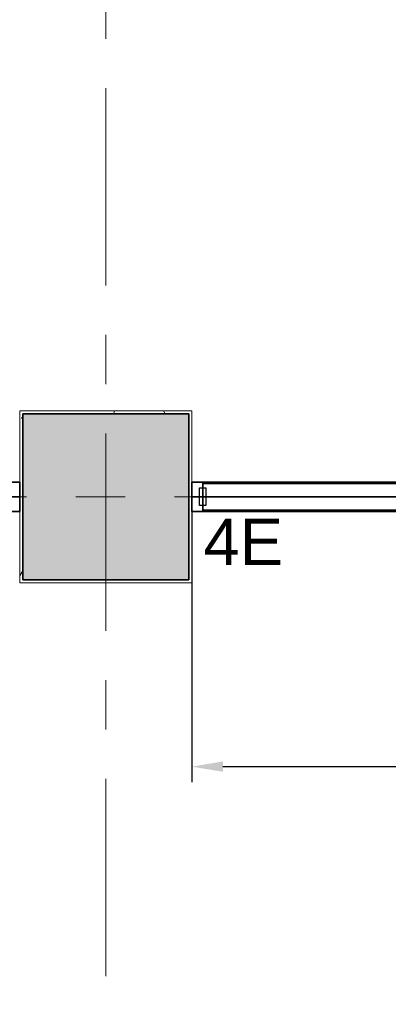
# Model space of a CAD drawing. Extents: x 3176 to 58266, y 1852 to 38199.
# Tile 229 of 256: x 48240 to 49426, y 28695 to 31864. Entities that reach past the tile are written whole.
import ezdxf
from ezdxf.enums import TextEntityAlignment as Align

# ---------------------------------------------------------------- set-up
doc = ezdxf.new("R2010")
doc.units = 0
doc.header["$LTSCALE"] = 50
doc.header["$PDSIZE"] = -5
doc.linetypes.add('Onderlegger 1e verdieping$0$stramien', pattern=[22.225, 12.7, -3.175, 3.175, -3.175])
doc.layers.get('0').update_dxf_attribs({"linetype": 'CONTINUOUS'})
doc.layers.get('DEFPOINTS').update_dxf_attribs({"linetype": 'CONTINUOUS'})
for name, color, linetype in [('AS-A38--_F----5', 2, 'CONTINUOUS'), ('AS-A38--_F---4-', 9, 'CONTINUOUS'), ('AS-I38-M_F----5_Muuraansluitingen', 7, 'CONTINUOUS'), ('AS-I38-M_F----5_Wandmodulen', 7, 'CONTINUOUS'), ('AS-L38--', 7, 'CONTINUOUS'), ('AS-L38--_F----5', 7, 'CONTINUOUS'), ('AS-L38--_F---4-', 7, 'CONTINUOUS'), ('AS-L38--_F-23--', 3, 'CONTINUOUS'), ('AS-L38--_F1-----', 2, 'CONTINUOUS'), ('AS-L38--_F123--', 7, 'CONTINUOUS'), ('AS-L38GL_F---4-', 2, 'CONTINUOUS'), ('AS-L38GL_F123--', 3, 'CONTINUOUS'), ('AS-M38--_F123--_Wandlengte', 1, 'CONTINUOUS'), ('IWTEKST', 2, 'CONTINUOUS')]:
    doc.layers.add(name, color=color, linetype=linetype)
doc.layers.add('AS-I38-1_F----5', color=2, linetype='CONTINUOUS', plot=False)
doc.layers.add('IWHARTWAND', color=6, linetype='CONTINUOUS', plot=False)
for name, color, linetype, lineweight in [('Onderlegger 1e verdieping$0$A-GENM', 8, 'CONTINUOUS', 18), ('Onderlegger 1e verdieping$0$A-GLAZ-CWMG', 8, 'CONTINUOUS', 18), ('Onderlegger 1e verdieping$0$S-COLS', 8, 'CONTINUOUS', 18), ('Onderlegger 1e verdieping$0$S-GRID', 8, 'CONTINUOUS', 18)]:
    doc.layers.add(name, color=color, linetype=linetype, lineweight=lineweight)
doc.styles.get("Standard").update_dxf_attribs({"font": 'isocp.shx'})
doc.dimstyles.new('CWall_F2_Wandlengte', dxfattribs={"dimscale": 50, "dimtxt": 2.5, "dimasz": 2, "dimexe": 1, "dimexo": 1, "dimgap": 0.5, "dimtad": 1, "dimdec": 0, "dimdsep": 46, "dimtxsty": 'Standard', "dimcen": 2.5, "dimclrt": 2, "dimadec": 0, "dimazin": 0, "dimtfac": 1, "dimtdec": 0, "dimtix": 1, "dimtmove": 2, "dimatfit": 0, "dimfxl": 0, "dimtolj": 1, "dimtzin": 0, "dimarcsym": 0})
pattern_1 = [(60, (686, 370), (-43300, 25000), [300, -50000]), (60, (760, 444), (-43300, 25000), [100, -50000]), (60, (714, 470), (-43300, 25000), [100, -50000]), (150, (850, 450), (-25000, -43300), [200, -50000])]
pattern_2 = [(60, (686, 1230), (-43300, 25000), [300, -50000]), (60, (760, 1304), (-43300, 25000), [100, -50000]), (60, (714, 1330), (-43300, 25000), [100, -50000]), (150, (850, 1310), (-25000, -43300), [200, -50000])]
pattern_3 = [(0, (761, 1360), (29.7656, 59.5312), [0, -59.5312])]
pattern_4 = [(60, (686, 2090), (-43300, 25000), [300, -50000]), (60, (760, 2164), (-43300, 25000), [100, -50000]), (60, (714, 2190), (-43300, 25000), [100, -50000]), (150, (850, 2170), (-25000, -43300), [200, -50000])]

# ---------------------------------------------------------------- blocks, each defined once
blk = doc.blocks.new('Onderlegger 1e verdieping$0$42_KA leemstuc betonkolomafwerking - Type-V61-Plotview 1e Verdieping - schaal 1 op 100')
at = {"layer": 'Onderlegger 1e verdieping$0$A-GENM'}
h = blk.add_hatch(dxfattribs=at)
h.set_pattern_fill('FP_72', color=256, style=0, pattern_type=2)
h.set_pattern_definition([(180, (48516.6, 30328.2), (-406.4, -101.6), [33.528, -271.272, 33.528, -1896.872]), (180, (48516.6, 30328.2), (-406.4, -101.6), [-338.328, -271.272, 33.528, -576.072, -1016]), (180, (48516.6, 30328.2), (-406.4, -101.6), [-1219.2, 33.528, -271.272, 33.528, -677.672]), (180, (48516.6, 30328.2), (-406.4, -101.6), [-1557.528, -169.672, 33.528, -474.472]), (300, (48364.2, 30277.4), (291.18818, -301.15272), [33.528, -271.272, 33.528, -1896.872]), (300, (48364.2, 30277.4), (291.18818, -301.15272), [-338.328, -271.272, 33.528, -576.072, -1016]), (300, (48364.2, 30277.4), (291.18818, -301.15272), [-1219.2, 33.528, -271.272, 33.528, -677.672]), (300, (48364.2, 30277.4), (291.18818, -301.15272), [-1557.528, -169.672, 33.528, -474.472]), (60, (48313.4, 30074.2), (115.21182, 402.75272), [33.528, -271.272, 33.528, -271.272, -1625.6]), (60, (48313.4, 30074.2), (115.21182, 402.75272), [-609.6, 33.528, -576.072, 33.528, -271.272, -711.2]), (60, (48313.4, 30074.2), (115.21182, 402.75272), [-1524, 33.528, -169.672, 33.528, -474.472])])
h.paths.add_polyline_path([(-277, 277), (-277, -277), (277, -277), (277, 277), (250, 277)], flags=0)
h.paths.add_polyline_path([(250, 267), (267, 267), (267, -267), (-267, -267), (-267, 267)], flags=0)
for p, q in [((277, 277), (-277, 277)), ((-277, 277), (-277, -277)), ((-267, 267), (267, 267)), ((-267, -267), (-267, 267)), ((267, 267), (267, -267)), ((277, -277), (277, 277)), ((-277, -277), (277, -277)), ((267, -267), (-267, -267))]:
    blk.add_line(p, q, dxfattribs=at)
blk = doc.blocks.new('Onderlegger 1e verdieping')
at = {"layer": 'Onderlegger 1e verdieping$0$S-COLS', "lineweight": 5}
blk.add_hatch(color=256, dxfattribs=at).paths.add_polyline_path([(48249.6, 30061.2), (48783.6, 30061.2), (48783.6, 30595.2), (48249.6, 30595.2), (48249.6, 30180.6)], flags=0)
at = {"layer": 'Onderlegger 1e verdieping$0$A-GLAZ-CWMG', "lineweight": 35, "extrusion": (0, 0, -1)}
blk.add_line((48793.6, 30375.7), (48793.6, 30280.7), dxfattribs=at)
at = {"layer": 'Onderlegger 1e verdieping$0$S-COLS', "lineweight": 35}
for p, q in [((48783.6, 30595.2), (48249.6, 30595.2)), ((48249.6, 30595.2), (48249.6, 30061.2)), ((48783.6, 30061.2), (48783.6, 30595.2)), ((48249.6, 30061.2), (48783.6, 30061.2))]:
    blk.add_line(p, q, dxfattribs=at)
at = {"layer": 'Onderlegger 1e verdieping$0$S-GRID', "linetype": 'Onderlegger 1e verdieping$0$stramien'}
for p, q in [((48516.6, 37199.4), (48516.6, 1851.9)), ((3176.5, 30328.2), (55473.5, 30328.2))]:
    blk.add_line(p, q, dxfattribs=at)
at = {"layer": 'Onderlegger 1e verdieping$0$A-GENM', "rotation": 180}
blk.add_blockref('Onderlegger 1e verdieping$0$42_KA leemstuc betonkolomafwerking - Type-V61-Plotview 1e Verdieping - schaal 1 op 100', (48516.6, 30328.2), dxfattribs=at)
blk = doc.blocks.new('Q0WDSTL-_CTA01')
at = {"layer": 'AS-L38--_F-23--'}
for p, q in [((0, 0.3), (0, 0.5)), ((0, -0.3), (0, -0.5))]:
    blk.add_line(p, q, dxfattribs=at)
at = {"layer": 'AS-L38--_F-23--', "color": 1}
blk.add_lwpolyline([(0, 0.3), (1, 0.3), (1, -0.3), (0, -0.3)], dxfattribs=at)
at = {"layer": 'AS-L38--_F1-----'}
blk.add_lwpolyline([(0, 0.5), (0, -0.5)], dxfattribs=at)
blk = doc.blocks.new('QEND8---_CTA01')
at = {"layer": 'AS-L38--_F----5', "invisible_edges": 1}
for points in [[(0, 0), (0, 0, 60), (76.5, 0, 60), (76.5, 0)], [(0, 0, 2660), (0, 0, 2700), (76.5, 0, 2700), (76.5, 0, 2660)]]:
    blk.add_3dface(points, dxfattribs=at)
at = {"layer": 'AS-L38--_F----5'}
blk.add_3dface([(0, 0, 60), (0, 0, 2660), (76.5, 0, 2660), (76.5, 0, 60)], dxfattribs=at)
at = {"layer": 'AS-L38--_F---4-', "invisible_edges": 1}
for points in [[(76.5, 47.5), (76.5, 47.5, 60), (0, 47.5, 60), (0, 47.5)], [(76.5, 47.5, 2660), (76.5, 47.5, 2700), (0, 47.5, 2700), (0, 47.5, 2660)], [(0, -47.5), (0, -47.5, 60), (76.5, -47.5, 60), (76.5, -47.5)], [(0, -47.5, 2660), (0, -47.5, 2700), (76.5, -47.5, 2700), (76.5, -47.5, 2660)]]:
    blk.add_3dface(points, dxfattribs=at)
at = {"layer": 'AS-L38--_F---4-'}
for points in [[(76.5, 47.5, 60), (76.5, 47.5, 2660), (0, 47.5, 2660), (0, 47.5, 60)], [(0, -47.5, 2700), (76.5, -47.5, 2700), (76.5, 47.5, 2700), (0, 47.5, 2700)], [(76.5, -47.5), (76.5, -47.5, 60), (76.5, 47.5, 60), (76.5, 47.5)], [(76.5, -47.5, 60), (76.5, -47.5, 2660), (76.5, 47.5, 2660), (76.5, 47.5, 60)], [(76.5, -47.5, 2660), (76.5, -47.5, 2700), (76.5, 47.5, 2700), (76.5, 47.5, 2660)], [(0, -47.5, 60), (0, -47.5, 2660), (76.5, -47.5, 2660), (76.5, -47.5, 60)]]:
    blk.add_3dface(points, dxfattribs=at)
at = {"layer": 'AS-L38--_F123--'}
blk.add_lwpolyline([(0, -47.5), (76.5, -47.5), (76.5, 47.5), (0, 47.5)], dxfattribs=at)
at = {"layer": 'DEFPOINTS'}
blk.add_point((76.5, 0, 2700), dxfattribs=at)
at = {"layer": 'AS-L38--', "xscale": 10, "yscale": 95, "zscale": 10}
blk.add_blockref('Q0WDSTL-_CTA01', (0, 0), dxfattribs=at)
at = {"layer": 'AS-I38-M_F----5_Muuraansluitingen', "extrusion": (0, -1, 0)}
blk.add_text('D4D', height=125, rotation=90, dxfattribs=at).set_placement((76.5, 2750), align=Align.MIDDLE_LEFT)
blk = doc.blocks.new('QSRT1---_CTA01')
at = {"layer": 'AS-L38--_F----5', "invisible_edges": 4}
for points in [[(0, 0), (0, 0, 60), (35, 0, 60), (35, 0)], [(0, 0, 2660), (0, 0, 2700), (35, 0, 2700), (35, 0, 2660)]]:
    blk.add_3dface(points, dxfattribs=at)
at = {"layer": 'AS-L38--_F----5'}
blk.add_3dface([(0, 0, 60), (0, 0, 2660), (35, 0, 2660), (35, 0, 60)], dxfattribs=at)
at = {"layer": 'AS-L38--_F---4-', "invisible_edges": 4}
for points in [[(35, 47.5), (35, 47.5, 60), (0, 47.5, 60), (0, 47.5)], [(35, 47.5, 2660), (35, 47.5, 2700), (0, 47.5, 2700), (0, 47.5, 2660)], [(0, -47.5), (0, -47.5, 60), (35, -47.5, 60), (35, -47.5)], [(0, -47.5, 2660), (0, -47.5, 2700), (35, -47.5, 2700), (35, -47.5, 2660)]]:
    blk.add_3dface(points, dxfattribs=at)
at = {"layer": 'AS-L38--_F---4-'}
for points in [[(35, 47.5, 60), (35, 47.5, 2660), (0, 47.5, 2660), (0, 47.5, 60)], [(0, 47.5), (0, 47.5, 60), (0, -47.5, 60), (0, -47.5)], [(0, 47.5, 60), (0, 47.5, 2660), (0, -47.5, 2660), (0, -47.5, 60)], [(0, 47.5, 2660), (0, 47.5, 2700), (0, -47.5, 2700), (0, -47.5, 2660)], [(35, 47.5, 2700), (0, 47.5, 2700), (0, -47.5, 2700), (35, -47.5, 2700)], [(0, -47.5, 60), (0, -47.5, 2660), (35, -47.5, 2660), (35, -47.5, 60)]]:
    blk.add_3dface(points, dxfattribs=at)
at = {"layer": 'AS-L38--_F123--'}
blk.add_lwpolyline([(35, 47.5), (0, 47.5), (0, -47.5), (35, -47.5)], dxfattribs=at)
at = {"layer": 'DEFPOINTS'}
blk.add_point((0, 0, 2700), dxfattribs=at)
at = {"layer": 'AS-L38--', "xscale": 10, "yscale": 95, "zscale": 10, "rotation": 180}
blk.add_blockref('Q0WDSTL-_CTA01', (35, 0), dxfattribs=at)
at = {"layer": 'AS-I38-M_F----5_Muuraansluitingen', "extrusion": (0, -1, 0)}
blk.add_text('4E', height=125, rotation=90, dxfattribs=at).set_placement((0, 2750), align=Align.MIDDLE_LEFT)
blk = doc.blocks.new('BvnAans-_CTA01')
at = {"layer": 'AS-L38--_F----5', "color": 0, "invisible_edges": 10}
blk.add_3dface([(0, 0), (1, 0), (1, 0, 1), (0, 0, 1)], dxfattribs=at)
at = {"layer": 'AS-L38--_F---4-', "invisible_edges": 10}
for points in [[(0, 0.5), (1, 0.5), (1, 0.5, 1), (0, 0.5, 1)], [(0, -0.5), (1, -0.5), (1, -0.5, 1), (0, -0.5, 1)]]:
    blk.add_3dface(points, dxfattribs=at)
at = {"layer": 'AS-L38--_F---4-'}
blk.add_3dface([(0, -0.5, 1), (0, 0.5, 1), (1, 0.5, 1), (1, -0.5, 1)], dxfattribs=at)
blk = doc.blocks.new('OndrAans_CTA01')
at = {"layer": 'AS-L38--_F----5', "color": 0, "invisible_edges": 10}
blk.add_3dface([(0, 0), (1, 0), (1, 0, 1), (0, 0, 1)], dxfattribs=at)
at = {"layer": 'AS-L38--_F---4-', "invisible_edges": 10}
for points in [[(0, 0.5), (1, 0.5), (1, 0.5, 1), (0, 0.5, 1)], [(0, -0.5), (1, -0.5), (1, -0.5, 1), (0, -0.5, 1)]]:
    blk.add_3dface(points, dxfattribs=at)
at = {"layer": 'AS-L38--_F123--', "color": 0}
blk.add_3dface([(0, -0.5), (1, -0.5), (1, 0.5), (0, 0.5)], dxfattribs=at)
blk = doc.blocks.new('QPGLAS--_CTA01')
at = {"layer": 'AS-L38--_F----5', "color": 0}
blk.add_3dface([(0, 0), (1, 0), (1, 0, 1), (0, 0, 1)], dxfattribs=at)
at = {"layer": 'AS-L38GL_F123--'}
blk.add_line((0, 0), (1, 0), dxfattribs=at)
at = {"layer": 'AS-L38GL_F---4-'}
mesh = blk.add_polymesh((6, 3), dxfattribs=at)
for k, corner in enumerate([(1, -0.45, 1), (1, -0.45), (1, -0.45), (0, -0.45, 1), (0, -0.45), (0, -0.45), (0, 0.45, 1), (0, 0.45), (0, -0.45), (1, 0.45, 1), (1, 0.45), (1, -0.45), (1, 0.45, 1), (1, 0.45, 1), (1, -0.45, 1), (0, 0.45, 1), (0, 0.45, 1), (0, -0.45, 1)]):
    mesh.set_mesh_vertex(divmod(k, 3), corner)
blk = doc.blocks.new('O4------_CTA01')
blk.add_blockref('QPGLAS--_CTA01', (0, 0))
blk = doc.blocks.new('QWND5---_CTA01')
at = {"layer": 'AS-A38--_F----5', "extrusion": (0, -1, 0)}
h = blk.add_hatch(dxfattribs=at)
h.set_pattern_fill('GLAS2', color=256, scale=50, angle=60, style=0, pattern_type=2)
h.set_pattern_definition(pattern_1)
h.paths.add_polyline_path([(0, 60), (1522, 60), (1522, 940), (0, 940)])
h = blk.add_hatch(dxfattribs=at)
h.set_pattern_fill('GLAS2', color=256, scale=50, angle=60, style=0, pattern_type=2)
h.set_pattern_definition(pattern_2)
h.paths.add_polyline_path([(0, 940), (1522, 940), (1522, 1780), (0, 1780)])
h = blk.add_hatch(dxfattribs=at)
h.set_pattern_fill('GLAS2', color=256, scale=50, angle=60, style=0, pattern_type=2)
h.set_pattern_definition(pattern_4)
h.paths.add_polyline_path([(0, 1780), (1522, 1780), (1522, 2660), (0, 2660)])
h = blk.add_hatch(dxfattribs=at)
h.set_pattern_fill('DOTS', color=256, scale=37.5, style=0)
h.set_pattern_definition(pattern_3)
h.paths.add_polyline_path([(10, 950), (1512, 950), (1512, 1770), (10, 1770)])
at = {"layer": 'AS-A38--_F---4-', "extrusion": (0, -1, 0)}
h = blk.add_hatch(dxfattribs=at)
h.set_pattern_fill('GLAS2', color=256, scale=50, angle=60, style=0, pattern_type=2)
h.set_pattern_definition(pattern_1)
h.paths.add_polyline_path([(0, 60), (1522, 60), (1522, 940), (0, 940)])
h = blk.add_hatch(dxfattribs=at)
h.set_pattern_fill('GLAS2', color=256, scale=50, angle=60, style=0, pattern_type=2)
h.set_pattern_definition(pattern_2)
h.paths.add_polyline_path([(0, 940), (1522, 940), (1522, 1780), (0, 1780)])
h = blk.add_hatch(dxfattribs=at)
h.set_pattern_fill('GLAS2', color=256, scale=50, angle=60, style=0, pattern_type=2)
h.set_pattern_definition(pattern_4)
h.paths.add_polyline_path([(0, 1780), (1522, 1780), (1522, 2660), (0, 2660)])
h = blk.add_hatch(dxfattribs=at)
h.set_pattern_fill('DOTS', color=256, scale=37.5, style=0)
h.set_pattern_definition(pattern_3)
h.paths.add_polyline_path([(10, 950), (1512, 950), (1512, 1770), (10, 1770)])
h = blk.add_hatch(dxfattribs=at)
h.set_pattern_fill('GLAS2', color=256, scale=50, angle=60, style=0, pattern_type=2)
h.set_pattern_definition(pattern_1)
h.paths.add_polyline_path([(0, 60), (1522, 60), (1522, 940), (0, 940)])
h = blk.add_hatch(dxfattribs=at)
h.set_pattern_fill('GLAS2', color=256, scale=50, angle=60, style=0, pattern_type=2)
h.set_pattern_definition(pattern_2)
h.paths.add_polyline_path([(0, 940), (1522, 940), (1522, 1780), (0, 1780)])
h = blk.add_hatch(dxfattribs=at)
h.set_pattern_fill('GLAS2', color=256, scale=50, angle=60, style=0, pattern_type=2)
h.set_pattern_definition(pattern_4)
h.paths.add_polyline_path([(0, 1780), (1522, 1780), (1522, 2660), (0, 2660)])
h = blk.add_hatch(dxfattribs=at)
h.set_pattern_fill('DOTS', color=256, scale=37.5, style=0)
h.set_pattern_definition(pattern_3)
h.paths.add_polyline_path([(10, 950), (1512, 950), (1512, 1770), (10, 1770)])
at = {"layer": 'DEFPOINTS'}
blk.add_point((0, 0, 2700), dxfattribs=at)
at = {"layer": 'AS-L38--', "yscale": 95}
for name, p, xscale, zscale in [('BvnAans-_CTA01', (0, 0, 2660), 1522, 40), ('OndrAans_CTA01', (0, 0), 1522, 60), ('Q0WDSTL-_CTA01', (0, 0), 10, 10), ('O4------_CTA01', (0, 0, 1780), 1522, 880), ('O4------_CTA01', (0, 0, 940), 1522, 840), ('O4------_CTA01', (0, 0, 60), 1522, 880)]:
    blk.add_blockref(name, p, dxfattribs=dict(at, xscale=xscale, zscale=zscale))
at = {"layer": 'AS-L38--', "xscale": 10, "yscale": 95, "zscale": 10, "rotation": 180}
blk.add_blockref('Q0WDSTL-_CTA01', (1522, 0), dxfattribs=at)
at = {"layer": 'AS-I38-1_F----5', "extrusion": (0, -1, 0)}
blk.add_text('1', height=90, dxfattribs=at).set_placement((40, 130))
at = {"layer": 'AS-I38-M_F----5_Wandmodulen', "extrusion": (0, -1, 0)}
blk.add_text('GH', height=125, rotation=90, dxfattribs=at).set_placement((761, 2750), align=Align.MIDDLE_LEFT)
blk = doc.blocks.new('*D347')
at = {"layer": 'AS-M38--_F123--_Wandlengte', "color": 0, "lineweight": -2}
for p, q in [((48793.6, 30278.2), (48793.6, 29409.6)), ((53863.6, 30278.2), (53863.6, 29409.6)), ((48893.6, 29459.6), (53763.6, 29459.6))]:
    blk.add_line(p, q, dxfattribs=at)
at = {"layer": 'AS-M38--_F123--_Wandlengte', "color": 0}
for points in [[(48893.6, 29476.3), (48893.6, 29443), (48793.6, 29459.6)], [(53763.6, 29476.3), (53763.6, 29443), (53863.6, 29459.6)]]:
    blk.add_solid(points, dxfattribs=at)
at = {"layer": 'DEFPOINTS', "color": 0}
for p in [(48793.6, 30328.2), (53863.6, 30328.2), (53863.6, 29459.6)]:
    blk.add_point(p, dxfattribs=at)
at = {"layer": 'AS-M38--_F123--_Wandlengte', "color": 2, "insert": (51328.6, 29547.1), "char_height": 125, "attachment_point": 5}
blk.add_mtext('\\A1;5070', dxfattribs=at)

msp = doc.modelspace()

# ---------------------------------------------------------------- linework, layer by layer
at = {"layer": 'IWHARTWAND'}
msp.add_line((48793.6, 30328.2), (53806.6, 30328.2), dxfattribs=at)

# ---------------------------------------------------------------- block references
msp.add_blockref('Onderlegger 1e verdieping', (0, 0))
at = {"layer": 'AS-L38--'}
for name, p in [('QEND8---_CTA01', (48163.1, 30328.2)), ('QSRT1---_CTA01', (48793.6, 30328.2)), ('QWND5---_CTA01', (48828.6, 30328.2))]:
    msp.add_blockref(name, p, dxfattribs=at)

# ---------------------------------------------------------------- texts
at = {"layer": 'IWTEKST', "insert": (48831.1, 30258.3, 120), "char_height": 150, "width": 3405, "attachment_point": 1}
msp.add_mtext('{\\fArial|b0|i0|c0|p34;4E}', dxfattribs=at)

# ---------------------------------------------------------------- dimensions: what is measured, and where the dimension line sits
at = {"layer": 'AS-M38--_F123--_Wandlengte'}
dim = msp.add_aligned_dim(p1=(48793.6, 30328.2), p2=(53863.6, 30328.2), distance=-868.6, dimstyle='CWall_F2_Wandlengte', dxfattribs=at)
dim.commit()
dim.dimension.update_dxf_attribs({"geometry": '*D347', "text_midpoint": (51328.6, 29547.1)})

doc.saveas('drawing.dxf')
